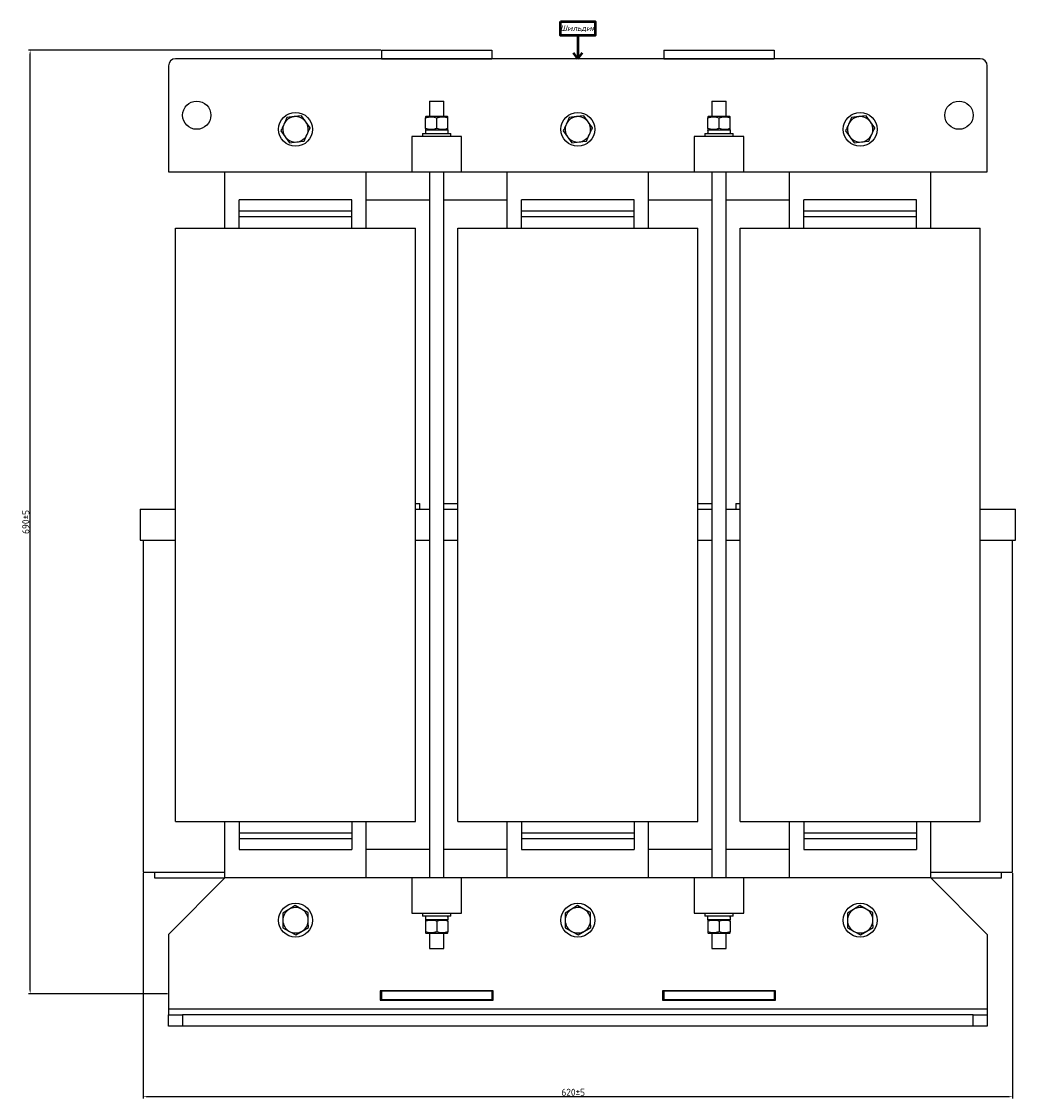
# Model space of a CAD drawing. Header units: millimetres. Extents: x -851 to 812, y -370 to 1263.
# Tile 2 of 3: x -851 to -147, y 500 to 1263. Entities that reach past the tile are written whole.
import ezdxf

# ---------------------------------------------------------------- set-up
doc = ezdxf.new("R2010")
doc.units = ezdxf.units.MM
doc.layers.get('0').update_dxf_attribs({"lineweight": 50})
doc.styles.add('GOST-2.304_Type-B', font='GOST Common.ttf')
doc.styles.add('GOST-2.304_Type-B_italic', font='GOST Common Italic.ttf')
doc.dimstyles.new('ISO-25', dxfattribs={"dimtxt": 5, "dimasz": 2.5, "dimexe": 1.25, "dimexo": 0.625, "dimtad": 1, "dimtoh": 1, "dimdec": 0, "dimtxsty": 'GOST-2.304_Type-B', "dimcen": 2.5, "dimadec": 0, "dimazin": 0, "dimtfac": 1, "dimtdec": 0, "dimtmove": 0, "dimatfit": 3, "dimfxl": 1, "dimarcsym": 0})

# ---------------------------------------------------------------- blocks, each defined once
blk = doc.blocks.new('Шильдик_2')
for p, q in [((0, 16.33), (0, 0)), ((0, 0), (-3.2, 4.27)), ((0, 0), (3.39, 4.27))]:
    blk.add_line(p, q)
blk.add_lwpolyline([(-12.21, 26.31), (12.21, 26.31), (12.21, 16.33), (-12.21, 16.33)], close=True)
at = {"insert": (0, 21.32), "char_height": 4, "width": 24.4105, "attachment_point": 5, "style": 'GOST-2.304_Type-B_italic'}
blk.add_mtext('Шильдик', dxfattribs=at)
blk = doc.blocks.new('*D61')
at = {"color": 0, "linetype": 'Continuous', "lineweight": -2, "transparency": 16777216}
for p, q in [((-765.31, 659.67), (-765.31, 500.12)), ((-149.31, 659.67), (-149.31, 500.12)), ((-151.81, 501.37), (-762.81, 501.37))]:
    blk.add_line(p, q, dxfattribs=at)
at = {"color": 0, "linetype": 'Continuous', "transparency": 16777216}
for points in [[(-762.81, 501.79), (-762.81, 500.96), (-765.31, 501.37)], [(-151.81, 501.79), (-151.81, 500.96), (-149.31, 501.37)]]:
    blk.add_solid(points, dxfattribs=at)
at = {"layer": 'Defpoints', "color": 0, "linetype": 'Continuous', "transparency": 16777216}
for p in [(-765.31, 660.29), (-149.31, 660.29), (-765.31, 501.37)]:
    blk.add_point(p, dxfattribs=at)
at = {"color": 0, "linetype": 'Continuous', "lineweight": 18, "transparency": 16777216, "insert": (-460.6, 507), "char_height": 5, "attachment_point": 2, "style": 'GOST-2.304_Type-B'}
blk.add_mtext('620±5', dxfattribs=at)
blk = doc.blocks.new('*D62')
at = {"color": 0, "linetype": 'Continuous', "lineweight": -2, "transparency": 16777216}
for p, q in [((-596.93, 1242.29), (-846.56, 1242.29)), ((-845.31, 576.79), (-845.31, 1239.79)), ((-747.93, 574.29), (-846.56, 574.29))]:
    blk.add_line(p, q, dxfattribs=at)
at = {"color": 0, "linetype": 'Continuous', "transparency": 16777216}
for points in [[(-845.72, 1239.79), (-844.89, 1239.79), (-845.31, 1242.29)], [(-845.72, 576.79), (-844.89, 576.79), (-845.31, 574.29)]]:
    blk.add_solid(points, dxfattribs=at)
at = {"layer": 'Defpoints', "color": 0, "linetype": 'Continuous', "transparency": 16777216}
for p in [(-845.31, 1242.29), (-596.31, 1242.29), (-747.31, 574.29)]:
    blk.add_point(p, dxfattribs=at)
at = {"color": 0, "linetype": 'Continuous', "lineweight": 18, "transparency": 16777216, "insert": (-850.93, 908.29), "char_height": 5, "attachment_point": 2, "rotation": 90, "style": 'GOST-2.304_Type-B'}
blk.add_mtext('690±5', dxfattribs=at)

msp = doc.modelspace()

# ---------------------------------------------------------------- linework, layer by layer
at = {"color": 7, "linetype": 'Continuous', "lineweight": 25}
for p, q in [((-172.31, 1236.29), (-742.31, 1236.29)), ((-596.31, 1242.29), (-596.31, 1236.29)), ((-596.31, 1242.29), (-518.31, 1242.29)), ((-596.31, 1236.29), (-518.31, 1236.29)), ((-518.31, 1242.29), (-518.31, 1236.29)), ((-396.31, 1242.29), (-396.31, 1236.29)), ((-396.31, 1242.29), (-318.31, 1242.29)), ((-396.31, 1236.29), (-318.31, 1236.29)), ((-318.31, 1242.29), (-318.31, 1236.29)), ((-747.31, 1231.29), (-747.31, 1156.29)), ((-167.31, 1156.29), (-167.31, 1231.29)), ((-562.31, 1206.29), (-562.31, 1195.39)), ((-562.31, 1206.29), (-552.31, 1206.29)), ((-552.31, 1195.39), (-552.31, 1206.29)), ((-362.31, 1206.29), (-362.31, 1195.39)), ((-362.31, 1206.29), (-352.31, 1206.29)), ((-352.31, 1195.39), (-352.31, 1206.29)), ((-658.19, 1195.25), (-663.37, 1194.73)), ((-653.02, 1195.76), (-658.19, 1195.25)), ((-649.99, 1191.54), (-653.02, 1195.76)), ((-646.97, 1187.32), (-649.99, 1191.54)), ((-564.93, 1195.39), (-565.31, 1195.17)), ((-565.31, 1186.82), (-565.31, 1194.46)), ((-557.31, 1195.39), (-564.93, 1195.39)), ((-549.68, 1195.39), (-557.31, 1195.39)), ((-557.31, 1186.82), (-557.31, 1194.46)), ((-549.31, 1195.17), (-549.68, 1195.39)), ((-549.31, 1186.82), (-549.31, 1194.46)), ((-458.19, 1195.25), (-463.37, 1194.73)), ((-453.02, 1195.76), (-458.19, 1195.25)), ((-449.99, 1191.54), (-453.02, 1195.76)), ((-446.97, 1187.32), (-449.99, 1191.54)), ((-364.93, 1195.39), (-365.31, 1195.17)), ((-365.31, 1186.82), (-365.31, 1194.46)), ((-357.31, 1195.39), (-364.93, 1195.39)), ((-349.68, 1195.39), (-357.31, 1195.39)), ((-357.31, 1186.82), (-357.31, 1194.46)), ((-349.31, 1195.17), (-349.68, 1195.39)), ((-349.31, 1186.82), (-349.31, 1194.46)), ((-258.19, 1195.25), (-263.37, 1194.73)), ((-253.02, 1195.76), (-258.19, 1195.25)), ((-249.99, 1191.54), (-253.02, 1195.76)), ((-246.97, 1187.32), (-249.99, 1191.54)), ((-667.65, 1185.26), (-664.62, 1181.04)), ((-567.31, 1183.29), (-567.31, 1181.29)), ((-567.31, 1183.29), (-547.31, 1183.29)), ((-565.36, 1185.89), (-549.26, 1185.89)), ((-565.31, 1186.11), (-564.93, 1185.89)), ((-549.68, 1185.89), (-549.31, 1186.11)), ((-549.26, 1183.29), (-549.26, 1185.89)), ((-547.31, 1181.29), (-547.31, 1183.29)), ((-467.65, 1185.26), (-464.62, 1181.04)), ((-367.31, 1183.29), (-367.31, 1181.29)), ((-367.31, 1183.29), (-347.31, 1183.29)), ((-365.36, 1185.89), (-349.26, 1185.89)), ((-365.31, 1186.11), (-364.93, 1185.89)), ((-349.68, 1185.89), (-349.31, 1186.11)), ((-349.26, 1183.29), (-349.26, 1185.89)), ((-347.31, 1181.29), (-347.31, 1183.29)), ((-267.65, 1185.26), (-264.62, 1181.04)), ((-664.62, 1181.04), (-661.59, 1176.82)), ((-661.59, 1176.82), (-656.42, 1177.33)), ((-656.42, 1177.33), (-651.25, 1177.85)), ((-539.81, 1181.29), (-574.81, 1181.29)), ((-574.81, 1181.29), (-574.81, 1156.29)), ((-539.81, 1156.29), (-539.81, 1181.29)), ((-464.62, 1181.04), (-461.59, 1176.82)), ((-461.59, 1176.82), (-456.42, 1177.33)), ((-456.42, 1177.33), (-451.25, 1177.85)), ((-374.81, 1181.29), (-374.81, 1156.29)), ((-339.81, 1181.29), (-374.81, 1181.29)), ((-339.81, 1156.29), (-339.81, 1181.29)), ((-264.62, 1181.04), (-261.59, 1176.82)), ((-261.59, 1176.82), (-256.42, 1177.33)), ((-256.42, 1177.33), (-251.25, 1177.85)), ((-747.31, 1156.29), (-574.81, 1156.29)), ((-707.31, 1116.29), (-707.31, 1156.29)), ((-607.31, 1116.29), (-607.31, 1156.29)), ((-574.81, 1156.29), (-539.81, 1156.29)), ((-562.31, 1156.29), (-562.31, 656.29)), ((-552.31, 656.29), (-552.31, 1156.29)), ((-539.81, 1156.29), (-374.81, 1156.29)), ((-507.31, 1116.29), (-507.31, 1156.29)), ((-407.31, 1116.29), (-407.31, 1156.29)), ((-374.81, 1156.29), (-339.81, 1156.29)), ((-362.31, 1156.29), (-362.31, 656.29)), ((-352.31, 656.29), (-352.31, 1156.29)), ((-339.81, 1156.29), (-167.31, 1156.29)), ((-307.31, 1116.29), (-307.31, 1156.29)), ((-207.31, 1116.29), (-207.31, 1156.29)), ((-617.31, 1136.29), (-697.31, 1136.29)), ((-697.31, 1128.29), (-697.31, 1136.29)), ((-617.31, 1128.29), (-617.31, 1136.29)), ((-607.31, 1136.29), (-562.31, 1136.29)), ((-552.31, 1136.29), (-507.31, 1136.29)), ((-497.31, 1128.29), (-497.31, 1136.29)), ((-417.31, 1136.29), (-497.31, 1136.29)), ((-417.31, 1128.29), (-417.31, 1136.29)), ((-407.31, 1136.29), (-362.31, 1136.29)), ((-352.31, 1136.29), (-307.31, 1136.29)), ((-217.31, 1136.29), (-297.31, 1136.29)), ((-297.31, 1128.29), (-297.31, 1136.29)), ((-217.31, 1128.29), (-217.31, 1136.29)), ((-617.31, 1128.29), (-697.31, 1128.29)), ((-697.31, 1124.29), (-697.31, 1128.29)), ((-617.31, 1124.29), (-697.31, 1124.29)), ((-697.31, 1116.29), (-697.31, 1124.29)), ((-617.31, 1124.29), (-617.31, 1128.29)), ((-617.31, 1116.29), (-617.31, 1124.29)), ((-417.31, 1128.29), (-497.31, 1128.29)), ((-497.31, 1124.29), (-497.31, 1128.29)), ((-417.31, 1124.29), (-497.31, 1124.29)), ((-497.31, 1116.29), (-497.31, 1124.29)), ((-417.31, 1124.29), (-417.31, 1128.29)), ((-417.31, 1116.29), (-417.31, 1124.29)), ((-217.31, 1128.29), (-297.31, 1128.29)), ((-297.31, 1124.29), (-297.31, 1128.29)), ((-217.31, 1124.29), (-297.31, 1124.29)), ((-297.31, 1116.29), (-297.31, 1124.29)), ((-217.31, 1124.29), (-217.31, 1128.29)), ((-217.31, 1116.29), (-217.31, 1124.29)), ((-742.31, 696.29), (-742.31, 1116.29)), ((-742.31, 1116.29), (-708.31, 1116.29)), ((-708.31, 1116.29), (-606.31, 1116.29)), ((-606.31, 1116.29), (-572.31, 1116.29)), ((-572.31, 696.29), (-572.31, 1116.29)), ((-542.31, 696.29), (-542.31, 1116.29)), ((-542.31, 1116.29), (-508.31, 1116.29)), ((-508.31, 1116.29), (-406.31, 1116.29)), ((-406.31, 1116.29), (-372.31, 1116.29)), ((-372.31, 696.29), (-372.31, 1116.29)), ((-342.31, 696.29), (-342.31, 1116.29)), ((-342.31, 1116.29), (-308.31, 1116.29)), ((-308.31, 1116.29), (-206.31, 1116.29)), ((-206.31, 1116.29), (-172.31, 1116.29)), ((-172.31, 696.29), (-172.31, 1116.29)), ((-767.31, 917.29), (-767.31, 895.29)), ((-767.31, 917.29), (-742.31, 917.29)), ((-572.31, 921.29), (-569.31, 921.29)), ((-572.31, 917.29), (-562.31, 917.29)), ((-569.31, 917.29), (-569.31, 921.29)), ((-552.31, 921.29), (-542.31, 921.29)), ((-552.31, 917.29), (-542.31, 917.29)), ((-372.31, 921.29), (-362.31, 921.29)), ((-372.31, 917.29), (-362.31, 917.29)), ((-352.31, 917.29), (-342.31, 917.29)), ((-345.31, 921.29), (-345.31, 917.29)), ((-345.31, 921.29), (-342.31, 921.29)), ((-172.31, 917.29), (-147.31, 917.29)), ((-147.31, 895.29), (-147.31, 917.29)), ((-767.31, 895.29), (-742.31, 895.29)), ((-765.31, 895.29), (-765.31, 660.29)), ((-572.31, 895.29), (-562.31, 895.29)), ((-552.31, 895.29), (-542.31, 895.29)), ((-372.31, 895.29), (-362.31, 895.29)), ((-352.31, 895.29), (-342.31, 895.29)), ((-172.31, 895.29), (-147.31, 895.29)), ((-149.31, 660.29), (-149.31, 895.29)), ((-742.31, 696.29), (-708.31, 696.29)), ((-708.31, 696.29), (-697.31, 696.29)), ((-707.31, 656.29), (-707.31, 696.29)), ((-697.31, 696.29), (-697.31, 688.29)), ((-697.31, 696.29), (-617.31, 696.29)), ((-617.31, 696.29), (-606.31, 696.29)), ((-617.31, 696.29), (-617.31, 688.29)), ((-607.31, 656.29), (-607.31, 696.29)), ((-606.31, 696.29), (-572.31, 696.29)), ((-542.31, 696.29), (-508.31, 696.29)), ((-508.31, 696.29), (-497.31, 696.29)), ((-507.31, 656.29), (-507.31, 696.29)), ((-497.31, 696.29), (-497.31, 688.29)), ((-497.31, 696.29), (-417.31, 696.29)), ((-417.31, 696.29), (-406.31, 696.29)), ((-417.31, 696.29), (-417.31, 688.29)), ((-407.31, 656.29), (-407.31, 696.29)), ((-406.31, 696.29), (-372.31, 696.29)), ((-342.31, 696.29), (-308.31, 696.29)), ((-308.31, 696.29), (-297.31, 696.29)), ((-307.31, 656.29), (-307.31, 696.29)), ((-297.31, 696.29), (-297.31, 688.29)), ((-297.31, 696.29), (-217.31, 696.29)), ((-217.31, 696.29), (-206.31, 696.29)), ((-217.31, 696.29), (-217.31, 688.29)), ((-207.31, 656.29), (-207.31, 696.29)), ((-206.31, 696.29), (-172.31, 696.29)), ((-697.31, 688.29), (-617.31, 688.29)), ((-697.31, 688.29), (-697.31, 684.29)), ((-617.31, 688.29), (-617.31, 684.29)), ((-497.31, 688.29), (-417.31, 688.29)), ((-497.31, 688.29), (-497.31, 684.29)), ((-417.31, 688.29), (-417.31, 684.29)), ((-297.31, 688.29), (-297.31, 684.29)), ((-297.31, 688.29), (-217.31, 688.29)), ((-217.31, 688.29), (-217.31, 684.29)), ((-697.31, 684.29), (-697.31, 676.29)), ((-697.31, 684.29), (-617.31, 684.29)), ((-617.31, 684.29), (-617.31, 676.29)), ((-497.31, 684.29), (-497.31, 676.29)), ((-497.31, 684.29), (-417.31, 684.29)), ((-417.31, 684.29), (-417.31, 676.29)), ((-297.31, 684.29), (-217.31, 684.29)), ((-297.31, 684.29), (-297.31, 676.29)), ((-217.31, 684.29), (-217.31, 676.29)), ((-697.31, 676.29), (-617.31, 676.29)), ((-562.31, 676.29), (-607.31, 676.29)), ((-507.31, 676.29), (-552.31, 676.29)), ((-497.31, 676.29), (-417.31, 676.29)), ((-362.31, 676.29), (-407.31, 676.29)), ((-307.31, 676.29), (-352.31, 676.29)), ((-297.31, 676.29), (-217.31, 676.29)), ((-765.31, 660.29), (-707.31, 660.29)), ((-757.31, 660.29), (-757.31, 656.29)), ((-757.31, 656.29), (-707.31, 656.29)), ((-707.31, 656.29), (-747.31, 616.29)), ((-574.81, 656.29), (-707.31, 656.29)), ((-574.81, 656.29), (-574.81, 631.29)), ((-539.81, 656.29), (-574.81, 656.29)), ((-539.81, 631.29), (-539.81, 656.29)), ((-374.81, 656.29), (-539.81, 656.29)), ((-374.81, 656.29), (-374.81, 631.29)), ((-339.81, 656.29), (-374.81, 656.29)), ((-339.81, 631.29), (-339.81, 656.29)), ((-207.31, 656.29), (-339.81, 656.29)), ((-207.31, 660.29), (-149.31, 660.29)), ((-167.31, 616.29), (-207.31, 656.29)), ((-207.31, 656.29), (-157.31, 656.29)), ((-157.31, 656.29), (-157.31, 660.29)), ((-661.97, 633.99), (-666.41, 631.3)), ((-657.52, 636.68), (-661.97, 633.99)), ((-652.97, 634.18), (-657.52, 636.68)), ((-648.42, 631.67), (-652.97, 634.18)), ((-461.97, 633.99), (-466.41, 631.3)), ((-457.52, 636.68), (-461.97, 633.99)), ((-452.97, 634.18), (-457.52, 636.68)), ((-448.42, 631.67), (-452.97, 634.18)), ((-261.97, 633.99), (-266.41, 631.3)), ((-257.52, 636.68), (-261.97, 633.99)), ((-252.97, 634.18), (-257.52, 636.68)), ((-248.42, 631.67), (-252.97, 634.18)), ((-574.81, 631.29), (-539.81, 631.29)), ((-567.31, 631.29), (-567.31, 629.29)), ((-547.31, 629.29), (-567.31, 629.29)), ((-565.36, 629.29), (-565.36, 626.69)), ((-549.26, 626.69), (-565.36, 626.69)), ((-564.93, 626.69), (-565.31, 626.47)), ((-565.31, 625.76), (-565.31, 618.12)), ((-557.31, 625.76), (-557.31, 618.12)), ((-549.31, 626.47), (-549.68, 626.69)), ((-549.31, 625.76), (-549.31, 618.12)), ((-547.31, 629.29), (-547.31, 631.29)), ((-374.81, 631.29), (-339.81, 631.29)), ((-367.31, 631.29), (-367.31, 629.29)), ((-347.31, 629.29), (-367.31, 629.29)), ((-365.36, 629.29), (-365.36, 626.69)), ((-349.26, 626.69), (-365.36, 626.69)), ((-364.93, 626.69), (-365.31, 626.47)), ((-365.31, 625.76), (-365.31, 618.12)), ((-357.31, 625.76), (-357.31, 618.12)), ((-349.31, 626.47), (-349.68, 626.69)), ((-349.31, 625.76), (-349.31, 618.12)), ((-347.31, 629.29), (-347.31, 631.29)), ((-666.2, 620.91), (-661.64, 618.4)), ((-661.64, 618.4), (-657.09, 615.9)), ((-657.09, 615.9), (-652.64, 618.59)), ((-652.64, 618.59), (-648.2, 621.28)), ((-466.2, 620.91), (-461.64, 618.4)), ((-461.64, 618.4), (-457.09, 615.9)), ((-457.09, 615.9), (-452.64, 618.59)), ((-452.64, 618.59), (-448.2, 621.28)), ((-266.2, 620.91), (-261.64, 618.4)), ((-261.64, 618.4), (-257.09, 615.9)), ((-257.09, 615.9), (-252.64, 618.59)), ((-252.64, 618.59), (-248.2, 621.28)), ((-747.31, 616.29), (-747.31, 563.29)), ((-565.31, 617.41), (-564.93, 617.19)), ((-564.93, 617.19), (-557.31, 617.19)), ((-562.31, 617.19), (-562.31, 606.29)), ((-557.31, 617.19), (-549.68, 617.19)), ((-552.31, 606.29), (-552.31, 617.19)), ((-549.68, 617.19), (-549.31, 617.41)), ((-365.31, 617.41), (-364.93, 617.19)), ((-364.93, 617.19), (-357.31, 617.19)), ((-362.31, 617.19), (-362.31, 606.29)), ((-357.31, 617.19), (-349.68, 617.19)), ((-352.31, 606.29), (-352.31, 617.19)), ((-349.68, 617.19), (-349.31, 617.41)), ((-167.31, 616.29), (-167.31, 563.29)), ((-562.31, 606.29), (-552.31, 606.29)), ((-362.31, 606.29), (-352.31, 606.29)), ((-517.31, 576.29), (-597.31, 576.29)), ((-597.31, 576.29), (-597.31, 569.79)), ((-596.31, 576.29), (-596.31, 570.29)), ((-596.31, 576.29), (-518.31, 576.29)), ((-518.31, 576.29), (-518.31, 570.29)), ((-517.31, 569.79), (-517.31, 576.29)), ((-317.31, 576.29), (-397.31, 576.29)), ((-397.31, 576.29), (-397.31, 569.79)), ((-396.31, 576.29), (-396.31, 570.29)), ((-396.31, 576.29), (-318.31, 576.29)), ((-318.31, 576.29), (-318.31, 570.29)), ((-317.31, 569.79), (-317.31, 576.29)), ((-597.31, 569.79), (-517.31, 569.79)), ((-596.31, 570.29), (-518.31, 570.29)), ((-397.31, 569.79), (-317.31, 569.79)), ((-396.31, 570.29), (-318.31, 570.29)), ((-167.31, 563.29), (-747.31, 563.29)), ((-747.31, 563.29), (-747.31, 559.29)), ((-747.31, 551.29), (-747.31, 559.29)), ((-747.31, 559.29), (-737.31, 559.29)), ((-737.31, 559.29), (-737.31, 551.29)), ((-177.31, 559.29), (-737.31, 559.29)), ((-177.31, 551.29), (-177.31, 559.29)), ((-177.31, 559.29), (-167.31, 559.29)), ((-167.31, 563.29), (-167.31, 559.29)), ((-167.31, 559.29), (-167.31, 551.29)), ((-737.31, 551.29), (-747.31, 551.29)), ((-177.31, 551.29), (-737.31, 551.29)), ((-167.31, 551.29), (-177.31, 551.29))]:
    msp.add_line(p, q, dxfattribs=at)
for centre, radius in [((-727.31, 1196.29), 10), ((-187.31, 1196.29), 10), ((-657.31, 1186.29), 12), ((-457.31, 1186.29), 12), ((-257.31, 1186.29), 12), ((-657.31, 626.29), 12), ((-457.31, 626.29), 12), ((-257.31, 626.29), 12)]:
    msp.add_circle(centre, radius, dxfattribs=at)
for centre, radius, start, end in [((-742.31, 1231.29), 5, 90, 180), ((-172.31, 1231.29), 5, 0, 90), ((-657.31, 1186.29), 9, 155.66183, 215.66183), ((-657.31, 1186.29), 9, 95.66183, 155.66183), ((-657.31, 1186.29), 9, 35.66183, 95.66183), ((-657.31, 1186.29), 9, 335.66183, 35.66183), ((-457.31, 1186.29), 9, 155.66183, 215.66183), ((-457.31, 1186.29), 9, 95.66183, 155.66183), ((-457.31, 1186.29), 9, 35.66183, 95.66183), ((-457.31, 1186.29), 9, 335.66183, 35.66183), ((-257.31, 1186.29), 9, 155.66183, 215.66183), ((-257.31, 1186.29), 9, 95.66183, 155.66183), ((-257.31, 1186.29), 9, 35.66183, 95.66183), ((-257.31, 1186.29), 9, 335.66183, 35.66183), ((-657.31, 1186.29), 9, 275.66183, 335.66183), ((-457.31, 1186.29), 9, 275.66183, 335.66183), ((-257.31, 1186.29), 9, 275.66183, 335.66183), ((-657.31, 1186.29), 9, 215.66183, 275.66183), ((-457.31, 1186.29), 9, 215.66183, 275.66183), ((-257.31, 1186.29), 9, 215.66183, 275.66183), ((-657.31, 626.29), 9, 121.19891, 181.19891), ((-657.31, 626.29), 9, 61.19891, 121.19891), ((-657.31, 626.29), 9, 1.19891, 61.19891), ((-457.31, 626.29), 9, 121.19891, 181.19891), ((-457.31, 626.29), 9, 61.19891, 121.19891), ((-457.31, 626.29), 9, 1.19891, 61.19891), ((-257.31, 626.29), 9, 121.19891, 181.19891), ((-257.31, 626.29), 9, 61.19891, 121.19891), ((-257.31, 626.29), 9, 1.19891, 61.19891), ((-657.31, 626.29), 9, 181.19891, 241.19891), ((-657.31, 626.29), 9, 301.19891, 1.19891), ((-457.31, 626.29), 9, 181.19891, 241.19891), ((-457.31, 626.29), 9, 301.19891, 1.19891), ((-257.31, 626.29), 9, 181.19891, 241.19891), ((-257.31, 626.29), 9, 301.19891, 1.19891), ((-657.31, 626.29), 9, 241.19891, 301.19891), ((-457.31, 626.29), 9, 241.19891, 301.19891), ((-257.31, 626.29), 9, 241.19891, 301.19891)]:
    msp.add_arc(centre, radius, start, end, dxfattribs=at)
for centre, start_param, end_param in [((-557.31, 1185.89), 1.570796, 1.758368), ((-557.31, 1183.29), 1.477424, 1.570796), ((-357.31, 1185.89), 1.570796, 1.758368), ((-357.31, 1183.29), 1.477424, 1.570796), ((-557.31, 626.69), 4.712389, 4.89996), ((-557.31, 629.29), 4.619017, 4.712389), ((-357.31, 626.69), 4.712389, 4.89996), ((-357.31, 629.29), 4.619017, 4.712389)]:
    msp.add_ellipse(centre, major_axis=(0, 13.94), ratio=0.57735, start_param=start_param, end_param=end_param, dxfattribs=at)
for points, knots in [([(-665.51, 1190), (-666.04, 1188.81), (-666.76, 1187.22), (-667.47, 1185.66), (-667.65, 1185.26)], [0, 0, 0, 0, 0.746933, 1, 1, 1, 1]), ([(-663.37, 1194.73), (-663.38, 1194.69), (-664.09, 1193.13), (-664.81, 1191.54), (-665.51, 1190)], [0, 0, 0, 0, 0.026995, 1, 1, 1, 1]), ([(-565.31, 1194.46), (-564.61, 1194.67), (-563.21, 1195.08), (-561.13, 1195.24), (-559.14, 1195.01), (-557.92, 1194.64), (-557.31, 1194.46)], [0, 0, 0, 0, 0.264604, 0.534947, 0.765343, 1, 1, 1, 1]), ([(-565.31, 1195.13), (-565.31, 1195.14), (-565.31, 1195.17), (-565.31, 1194.88), (-565.31, 1194.57), (-565.31, 1194.46)], [0, 0, 0, 0, 0.22577, 0.737483, 1, 1, 1, 1]), ([(-557.31, 1194.46), (-556.61, 1194.67), (-555.21, 1195.08), (-553.13, 1195.24), (-551.14, 1195.01), (-549.92, 1194.64), (-549.31, 1194.46)], [0, 0, 0, 0, 0.264604, 0.534947, 0.765343, 1, 1, 1, 1]), ([(-549.31, 1194.46), (-549.31, 1194.57), (-549.31, 1194.87), (-549.31, 1195.17), (-549.31, 1195.13), (-549.31, 1195.12)], [0, 0, 0, 0, 0.262509, 0.761384, 1, 1, 1, 1]), ([(-465.51, 1190), (-466.04, 1188.81), (-466.76, 1187.22), (-467.47, 1185.66), (-467.65, 1185.26)], [0, 0, 0, 0, 0.746933, 1, 1, 1, 1]), ([(-463.37, 1194.73), (-463.38, 1194.69), (-464.09, 1193.13), (-464.81, 1191.54), (-465.51, 1190)], [0, 0, 0, 0, 0.026995, 1, 1, 1, 1]), ([(-365.31, 1194.46), (-364.61, 1194.67), (-363.21, 1195.08), (-361.13, 1195.24), (-359.14, 1195.01), (-357.92, 1194.64), (-357.31, 1194.46)], [0, 0, 0, 0, 0.264604, 0.534947, 0.765343, 1, 1, 1, 1]), ([(-365.31, 1195.13), (-365.31, 1195.14), (-365.31, 1195.17), (-365.31, 1194.88), (-365.31, 1194.57), (-365.31, 1194.46)], [0, 0, 0, 0, 0.22577, 0.737483, 1, 1, 1, 1]), ([(-357.31, 1194.46), (-356.61, 1194.67), (-355.21, 1195.08), (-353.13, 1195.24), (-351.14, 1195.01), (-349.92, 1194.64), (-349.31, 1194.46)], [0, 0, 0, 0, 0.264604, 0.534947, 0.765343, 1, 1, 1, 1]), ([(-349.31, 1194.46), (-349.31, 1194.57), (-349.31, 1194.87), (-349.31, 1195.17), (-349.31, 1195.13), (-349.31, 1195.12)], [0, 0, 0, 0, 0.262509, 0.761384, 1, 1, 1, 1]), ([(-265.51, 1190), (-266.04, 1188.81), (-266.76, 1187.22), (-267.47, 1185.66), (-267.65, 1185.26)], [0, 0, 0, 0, 0.746933, 1, 1, 1, 1]), ([(-263.37, 1194.73), (-263.38, 1194.69), (-264.09, 1193.13), (-264.81, 1191.54), (-265.51, 1190)], [0, 0, 0, 0, 0.0269952, 1, 1, 1, 1]), ([(-651.25, 1177.85), (-651.07, 1178.24), (-650.36, 1179.81), (-649.64, 1181.39), (-649.11, 1182.58)], [0, 0, 0, 0, 0.253067, 1, 1, 1, 1]), ([(-649.11, 1182.58), (-648.41, 1184.13), (-647.69, 1185.71), (-646.98, 1187.27), (-646.97, 1187.32)], [0, 0, 0, 0, 0.973005, 1, 1, 1, 1]), ([(-557.31, 1186.82), (-558, 1186.61), (-559.4, 1186.2), (-561.48, 1186.04), (-563.47, 1186.27), (-564.69, 1186.64), (-565.31, 1186.82)], [0, 0, 0, 0, 0.264604, 0.534947, 0.765343, 1, 1, 1, 1]), ([(-565.31, 1186.82), (-565.31, 1186.71), (-565.31, 1186.41), (-565.31, 1186.11), (-565.31, 1186.15), (-565.31, 1186.16)], [0, 0, 0, 0, 0.262509, 0.761384, 1, 1, 1, 1]), ([(-549.31, 1186.82), (-550, 1186.61), (-551.4, 1186.2), (-553.48, 1186.04), (-555.47, 1186.27), (-556.69, 1186.64), (-557.31, 1186.82)], [0, 0, 0, 0, 0.2646044, 0.5349466, 0.7653425, 1, 1, 1, 1]), ([(-549.31, 1186.15), (-549.31, 1186.14), (-549.31, 1186.11), (-549.31, 1186.4), (-549.31, 1186.71), (-549.31, 1186.82)], [0, 0, 0, 0, 0.2257695, 0.7374829, 1, 1, 1, 1]), ([(-451.25, 1177.85), (-451.07, 1178.24), (-450.36, 1179.81), (-449.64, 1181.39), (-449.11, 1182.58)], [0, 0, 0, 0, 0.253067, 1, 1, 1, 1]), ([(-449.11, 1182.58), (-448.41, 1184.13), (-447.69, 1185.71), (-446.98, 1187.27), (-446.97, 1187.32)], [0, 0, 0, 0, 0.973005, 1, 1, 1, 1]), ([(-357.31, 1186.82), (-358, 1186.61), (-359.4, 1186.2), (-361.48, 1186.04), (-363.47, 1186.27), (-364.69, 1186.64), (-365.31, 1186.82)], [0, 0, 0, 0, 0.264604, 0.534947, 0.765343, 1, 1, 1, 1]), ([(-365.31, 1186.82), (-365.31, 1186.71), (-365.31, 1186.41), (-365.31, 1186.11), (-365.31, 1186.15), (-365.31, 1186.16)], [0, 0, 0, 0, 0.262509, 0.761384, 1, 1, 1, 1]), ([(-349.31, 1186.82), (-350, 1186.61), (-351.4, 1186.2), (-353.48, 1186.04), (-355.47, 1186.27), (-356.69, 1186.64), (-357.31, 1186.82)], [0, 0, 0, 0, 0.264604, 0.534947, 0.765343, 1, 1, 1, 1]), ([(-349.31, 1186.15), (-349.31, 1186.14), (-349.31, 1186.11), (-349.31, 1186.4), (-349.31, 1186.71), (-349.31, 1186.82)], [0, 0, 0, 0, 0.2257695, 0.7374829, 1, 1, 1, 1]), ([(-251.25, 1177.85), (-251.07, 1178.24), (-250.36, 1179.81), (-249.64, 1181.39), (-249.11, 1182.58)], [0, 0, 0, 0, 0.253067, 1, 1, 1, 1]), ([(-249.11, 1182.58), (-248.41, 1184.13), (-247.69, 1185.71), (-246.98, 1187.27), (-246.97, 1187.32)], [0, 0, 0, 0, 0.9730048, 1, 1, 1, 1]), ([(-666.41, 631.3), (-666.41, 631.25), (-666.38, 629.54), (-666.34, 627.8), (-666.3, 626.1)], [0, 0, 0, 0, 0.026995, 1, 1, 1, 1]), ([(-666.3, 626.1), (-666.28, 624.8), (-666.24, 623.06), (-666.21, 621.34), (-666.2, 620.91)], [0, 0, 0, 0, 0.746933, 1, 1, 1, 1]), ([(-648.31, 626.48), (-648.34, 628.17), (-648.38, 629.91), (-648.42, 631.63), (-648.42, 631.67)], [0, 0, 0, 0, 0.973005, 1, 1, 1, 1]), ([(-648.2, 621.28), (-648.21, 621.72), (-648.25, 623.43), (-648.28, 625.18), (-648.31, 626.48)], [0, 0, 0, 0, 0.253067, 1, 1, 1, 1]), ([(-565.31, 625.76), (-564.61, 625.97), (-563.21, 626.38), (-561.13, 626.54), (-559.14, 626.31), (-557.92, 625.94), (-557.31, 625.76)], [0, 0, 0, 0, 0.264604, 0.534947, 0.765343, 1, 1, 1, 1]), ([(-565.31, 626.43), (-565.31, 626.44), (-565.31, 626.47), (-565.31, 626.18), (-565.31, 625.87), (-565.31, 625.76)], [0, 0, 0, 0, 0.22577, 0.737483, 1, 1, 1, 1]), ([(-557.31, 625.76), (-556.61, 625.97), (-555.21, 626.38), (-553.13, 626.54), (-551.14, 626.31), (-549.92, 625.94), (-549.31, 625.76)], [0, 0, 0, 0, 0.264604, 0.534947, 0.765343, 1, 1, 1, 1]), ([(-549.31, 625.76), (-549.31, 625.87), (-549.31, 626.17), (-549.31, 626.47), (-549.31, 626.43), (-549.31, 626.42)], [0, 0, 0, 0, 0.262509, 0.761384, 1, 1, 1, 1]), ([(-466.41, 631.3), (-466.41, 631.25), (-466.38, 629.54), (-466.34, 627.8), (-466.3, 626.1)], [0, 0, 0, 0, 0.026995, 1, 1, 1, 1]), ([(-466.3, 626.1), (-466.28, 624.8), (-466.24, 623.06), (-466.21, 621.34), (-466.2, 620.91)], [0, 0, 0, 0, 0.746933, 1, 1, 1, 1]), ([(-448.31, 626.48), (-448.34, 628.17), (-448.38, 629.91), (-448.42, 631.63), (-448.42, 631.67)], [0, 0, 0, 0, 0.973005, 1, 1, 1, 1]), ([(-448.2, 621.28), (-448.21, 621.72), (-448.25, 623.43), (-448.28, 625.18), (-448.31, 626.48)], [0, 0, 0, 0, 0.253067, 1, 1, 1, 1]), ([(-365.31, 625.76), (-364.61, 625.97), (-363.21, 626.38), (-361.13, 626.54), (-359.14, 626.31), (-357.92, 625.94), (-357.31, 625.76)], [0, 0, 0, 0, 0.264604, 0.534947, 0.765343, 1, 1, 1, 1]), ([(-365.31, 626.43), (-365.31, 626.44), (-365.31, 626.47), (-365.31, 626.18), (-365.31, 625.87), (-365.31, 625.76)], [0, 0, 0, 0, 0.22577, 0.737483, 1, 1, 1, 1]), ([(-357.31, 625.76), (-356.61, 625.97), (-355.21, 626.38), (-353.13, 626.54), (-351.14, 626.31), (-349.92, 625.94), (-349.31, 625.76)], [0, 0, 0, 0, 0.264604, 0.534947, 0.765343, 1, 1, 1, 1]), ([(-349.31, 625.76), (-349.31, 625.87), (-349.31, 626.17), (-349.31, 626.47), (-349.31, 626.43), (-349.31, 626.42)], [0, 0, 0, 0, 0.262509, 0.761384, 1, 1, 1, 1]), ([(-266.41, 631.3), (-266.41, 631.25), (-266.38, 629.54), (-266.34, 627.8), (-266.3, 626.1)], [0, 0, 0, 0, 0.026995, 1, 1, 1, 1]), ([(-266.3, 626.1), (-266.28, 624.8), (-266.24, 623.06), (-266.21, 621.34), (-266.2, 620.91)], [0, 0, 0, 0, 0.7469333, 1, 1, 1, 1]), ([(-248.31, 626.48), (-248.34, 628.17), (-248.38, 629.91), (-248.42, 631.63), (-248.42, 631.67)], [0, 0, 0, 0, 0.973005, 1, 1, 1, 1]), ([(-248.2, 621.28), (-248.21, 621.72), (-248.25, 623.43), (-248.28, 625.18), (-248.31, 626.48)], [0, 0, 0, 0, 0.253067, 1, 1, 1, 1]), ([(-557.31, 618.12), (-558, 617.91), (-559.4, 617.5), (-561.48, 617.34), (-563.47, 617.57), (-564.69, 617.94), (-565.31, 618.12)], [0, 0, 0, 0, 0.264604, 0.534947, 0.765343, 1, 1, 1, 1]), ([(-565.31, 618.12), (-565.31, 618.01), (-565.31, 617.71), (-565.31, 617.41), (-565.31, 617.45), (-565.31, 617.46)], [0, 0, 0, 0, 0.262509, 0.761384, 1, 1, 1, 1]), ([(-549.31, 618.12), (-550, 617.91), (-551.4, 617.5), (-553.48, 617.34), (-555.47, 617.57), (-556.69, 617.94), (-557.31, 618.12)], [0, 0, 0, 0, 0.264604, 0.534947, 0.765343, 1, 1, 1, 1]), ([(-549.31, 617.45), (-549.31, 617.44), (-549.31, 617.41), (-549.31, 617.7), (-549.31, 618.01), (-549.31, 618.12)], [0, 0, 0, 0, 0.22577, 0.737483, 1, 1, 1, 1]), ([(-357.31, 618.12), (-358, 617.91), (-359.4, 617.5), (-361.48, 617.34), (-363.47, 617.57), (-364.69, 617.94), (-365.31, 618.12)], [0, 0, 0, 0, 0.264604, 0.534947, 0.765343, 1, 1, 1, 1]), ([(-365.31, 618.12), (-365.31, 618.01), (-365.31, 617.71), (-365.31, 617.41), (-365.31, 617.45), (-365.31, 617.46)], [0, 0, 0, 0, 0.262509, 0.761384, 1, 1, 1, 1]), ([(-349.31, 618.12), (-350, 617.91), (-351.4, 617.5), (-353.48, 617.34), (-355.47, 617.57), (-356.69, 617.94), (-357.31, 618.12)], [0, 0, 0, 0, 0.264604, 0.534947, 0.765343, 1, 1, 1, 1]), ([(-349.31, 617.45), (-349.31, 617.44), (-349.31, 617.41), (-349.31, 617.7), (-349.31, 618.01), (-349.31, 618.12)], [0, 0, 0, 0, 0.22577, 0.737483, 1, 1, 1, 1])]:
    msp.add_open_spline(points, degree=3, knots=knots, dxfattribs=at)

# ---------------------------------------------------------------- block references
msp.add_blockref('Шильдик_2', (-457.31, 1236.29))

# ---------------------------------------------------------------- dimensions: what is measured, and where the dimension line sits
at = {"color": 7, "linetype": 'Continuous', "lineweight": 18}
dim = msp.add_linear_dim(base=(-845.31, 1242.29), p1=(-747.31, 574.29), p2=(-596.31, 1242.29), angle=90, text='690±5', dimstyle='ISO-25', dxfattribs=at)
dim.commit()
dim.dimension.update_dxf_attribs({"geometry": '*D62', "text_midpoint": (-845.31, 908.29), "dimtype": 160})
dim = msp.add_linear_dim(base=(-765.31, 501.37), p1=(-149.31, 660.29), p2=(-765.31, 660.29), text='620±5', dimstyle='ISO-25', dxfattribs=at)
dim.commit()
dim.dimension.update_dxf_attribs({"geometry": '*D61', "text_midpoint": (-460.6, 501.37), "dimtype": 160})

doc.saveas('drawing.dxf')
